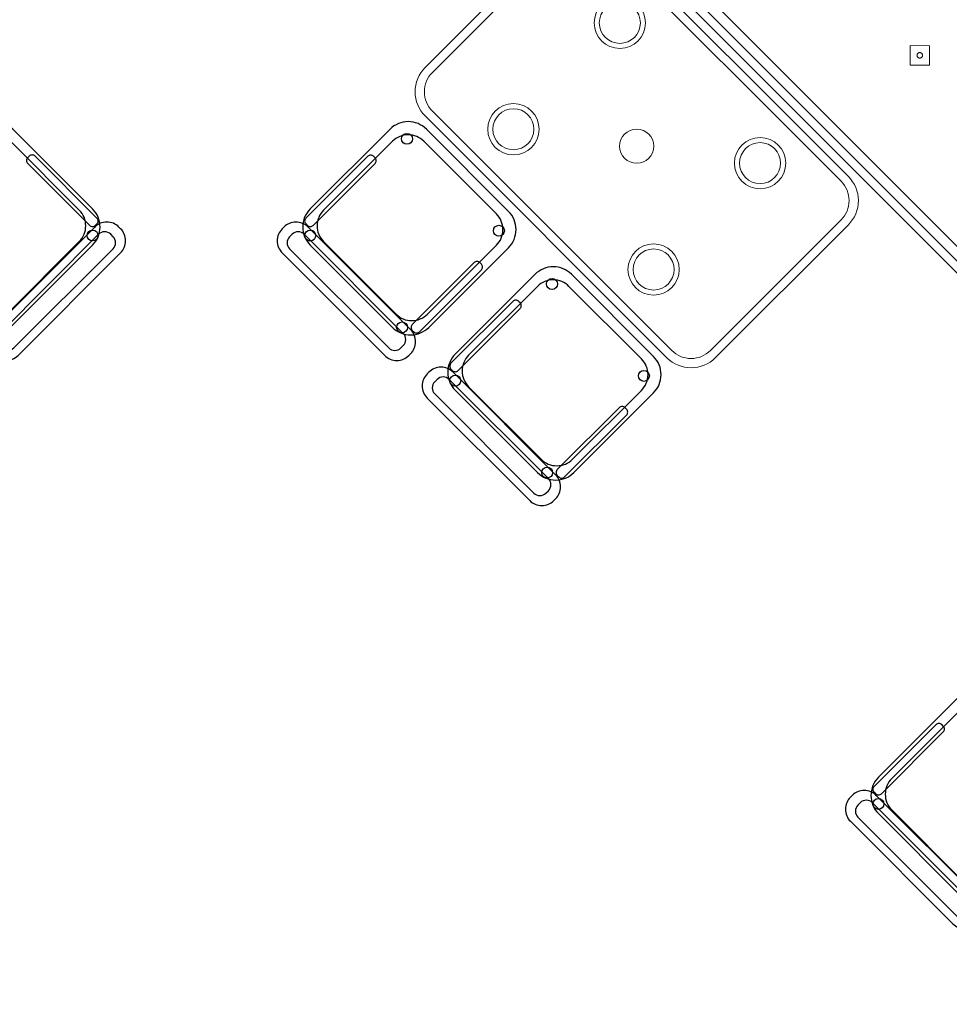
# Model space of a CAD drawing. Header units: metres. Extents: x 2232.4 to 2275.2, y 411.9 to 437.5.
# Tile 17 of 20: x 2267.7 to 2270.4, y 431.5 to 434.4. Entities that reach past the tile are written whole.
import ezdxf

# ---------------------------------------------------------------- set-up
doc = ezdxf.new("R2010")
doc.units = ezdxf.units.M
doc.layers.add('NC_N1_BANQUETTES', color=7, linetype='Continuous', lineweight=13)
doc.layers.add('NC_N1_TABLES', color=7, linetype='Continuous', lineweight=13)
doc.layers.add('RP_CHAIRS', color=7, linetype='Continuous')

# ---------------------------------------------------------------- blocks, each defined once
blk = doc.blocks.new('RP_MODERN_EXTENDED_TRIANGLE_L')
at = {"color": 0, "linetype": 'Continuous', "lineweight": -2}
for points in [[(0.8, 7.89), (0.8, 4.35), (0.8, 4.1), (0.8, 0.8), (4.1, 0.8)], [(0.775, 7.865), (0.775, 4.325), (0.775, 4.1), (0.775, 0.8), (0.7751, 0.7975), (0.7755, 0.7951), (0.7761, 0.7927), (0.7769, 0.7904), (0.778, 0.7882), (0.7792, 0.7861), (0.7807, 0.7841), (0.7823, 0.7823), (0.7841, 0.7807), (0.7861, 0.7792), (0.7882, 0.778), (0.7904, 0.7769), (0.7927, 0.7761), (0.7951, 0.7755), (0.7975, 0.7751), (0.8, 0.775), (4.1, 0.775)], [(0.745, 7.835), (0.745, 4.295), (0.745, 4.1), (0.745, 0.8), (0.7453, 0.7946), (0.7461, 0.7893), (0.7474, 0.784), (0.7492, 0.779), (0.7515, 0.7741), (0.7543, 0.7694), (0.7575, 0.7651), (0.7611, 0.7611), (0.7651, 0.7575), (0.7694, 0.7543), (0.7741, 0.7515), (0.779, 0.7492), (0.784, 0.7474), (0.7893, 0.7461), (0.7946, 0.7453), (0.8, 0.745), (4.1, 0.745)]]:
    blk.add_lwpolyline(points, dxfattribs=at)
for points in [[(0.427, 3.357), (0.467, 3.397), (0.427, 3.437), (0.387, 3.397)], [(0.435, 3.397), (0.435, 3.3962), (0.4348, 3.3954), (0.4347, 3.3947), (0.4344, 3.3939), (0.4341, 3.3932), (0.4337, 3.3926), (0.4332, 3.3919), (0.4327, 3.3913), (0.4321, 3.3908), (0.4314, 3.3903), (0.4308, 3.3899), (0.4301, 3.3896), (0.4293, 3.3893), (0.4286, 3.3892), (0.4278, 3.389), (0.427, 3.389), (0.4262, 3.389), (0.4254, 3.3892), (0.4247, 3.3893), (0.4239, 3.3896), (0.4232, 3.3899), (0.4226, 3.3903), (0.4219, 3.3908), (0.4213, 3.3913), (0.4208, 3.3919), (0.4203, 3.3926), (0.4199, 3.3932), (0.4196, 3.3939), (0.4193, 3.3947), (0.4192, 3.3954), (0.419, 3.3962), (0.419, 3.397), (0.419, 3.3978), (0.4192, 3.3986), (0.4193, 3.3993), (0.4196, 3.4001), (0.4199, 3.4008), (0.4203, 3.4014), (0.4208, 3.4021), (0.4213, 3.4027), (0.4219, 3.4032), (0.4226, 3.4037), (0.4232, 3.4041), (0.4239, 3.4044), (0.4247, 3.4047), (0.4254, 3.4048), (0.4262, 3.405), (0.427, 3.405), (0.4278, 3.405), (0.4286, 3.4048), (0.4293, 3.4047), (0.4301, 3.4044), (0.4308, 3.4041), (0.4314, 3.4037), (0.4321, 3.4032), (0.4327, 3.4027), (0.4332, 3.4021), (0.4337, 3.4014), (0.4341, 3.4008), (0.4344, 3.4001), (0.4347, 3.3993), (0.4348, 3.3986), (0.435, 3.3978)]]:
    blk.add_lwpolyline(points, close=True, dxfattribs=at)
blk = doc.blocks.new('RP_MODERN_TABLE_4')
at = {"color": 0}
for points in [[(-0.5, -0.375), (0.5, -0.375, 0.414214), (0.6, -0.275), (0.6, 0.275, 0.414214), (0.5, 0.375), (-0.5, 0.375, 0.414214), (-0.6, 0.275), (-0.6, -0.275, 0.414214)], [(-0.495, -0.35), (0.495, -0.35, 0.414214), (0.575, -0.27), (0.575, 0.27, 0.414214), (0.495, 0.35), (-0.495, 0.35, 0.414214), (-0.575, 0.27), (-0.575, -0.27, 0.414214)]]:
    blk.add_lwpolyline(points, format="xyb", close=True, dxfattribs=at)
for centre, radius in [((-0.29, 0.22), 0.075), ((0.29, 0.22), 0.075), ((-0.29, 0.22), 0.06), ((0.29, 0.22), 0.06), ((0, 0), 0.05), ((-0.29, -0.22), 0.075), ((-0.29, -0.22), 0.06), ((0.29, -0.22), 0.075), ((0.29, -0.22), 0.06)]:
    blk.add_circle(centre, radius, dxfattribs=at)
blk = doc.blocks.new('RP_MODERN_CHAIR')
at = {"color": 0}
for points in [[(-0.212, 0.172), (0.212, 0.172, 0.414214), (0.262, 0.222), (0.262, 0.229, 0.414214), (0.212, 0.279), (-0.212, 0.279, 0.414214), (-0.262, 0.229), (-0.262, 0.222, 0.414214)], [(-0.205, 0.195), (0.205, 0.195, 0.414214), (0.23, 0.22), (0.23, 0.23, 0.414214), (0.205, 0.255), (-0.205, 0.255, 0.414214), (-0.23, 0.23), (-0.23, 0.22, 0.414214)], [(-0.17, -0.275), (0.17, -0.275, 0.414214), (0.245, -0.2), (0.245, 0.13, 0.414214), (0.17, 0.205), (-0.17, 0.205, 0.414214), (-0.245, 0.13), (-0.245, -0.2, 0.414214)], [(-0.223, -0.11), (-0.217, -0.11, 0.414214), (-0.205, -0.098), (-0.205, 0.158, 0.414214), (-0.217, 0.17), (-0.223, 0.17, 0.414214), (-0.235, 0.158), (-0.235, -0.098, 0.414214)], [(-0.15, -0.245), (0.15, -0.245, 0.414214), (0.215, -0.18), (0.215, 0.105, 0.414214), (0.15, 0.17), (-0.15, 0.17, 0.414214), (-0.215, 0.105), (-0.215, -0.18, 0.414214)], [(0.217, -0.11), (0.223, -0.11, 0.414214), (0.235, -0.098), (0.235, 0.158, 0.414214), (0.223, 0.17), (0.217, 0.17, 0.414214), (0.205, 0.158), (0.205, -0.098, 0.414214)]]:
    blk.add_lwpolyline(points, format="xyb", close=True, dxfattribs=at)
for centre in [(-0.19, 0.185), (0.19, 0.185), (-0.19, -0.215), (0.19, -0.215)]:
    blk.add_circle(centre, 0.016, dxfattribs=at)

msp = doc.modelspace()

# ---------------------------------------------------------------- block references
at = {"layer": 'NC_N1_BANQUETTES', "linetype": 'Continuous', "rotation": 224.9851542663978}
msp.add_blockref('RP_MODERN_EXTENDED_TRIANGLE_L', (2268.2559, 436.9946), dxfattribs=at)
at = {"layer": 'NC_N1_TABLES', "linetype": 'Continuous', "rotation": 314.9851542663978}
msp.add_blockref('RP_MODERN_TABLE_4', (2269.5279, 434.0244), dxfattribs=at)
at = {"layer": 'RP_CHAIRS', "linetype": 'Continuous'}
for p, rotation in [((2267.6717, 433.7598), 224.9851542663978), ((2268.8384, 433.7595), 494.9851542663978), ((2269.2625, 433.3351), 494.9851542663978)]:
    msp.add_blockref('RP_MODERN_CHAIR', p, dxfattribs=dict(at, rotation=rotation))
at = {"layer": 'RP_CHAIRS', "rotation": 134.9851542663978}
msp.add_blockref('RP_MODERN_CHAIR', (2270.4997, 432.0973), dxfattribs=at)

doc.saveas('drawing.dxf')
